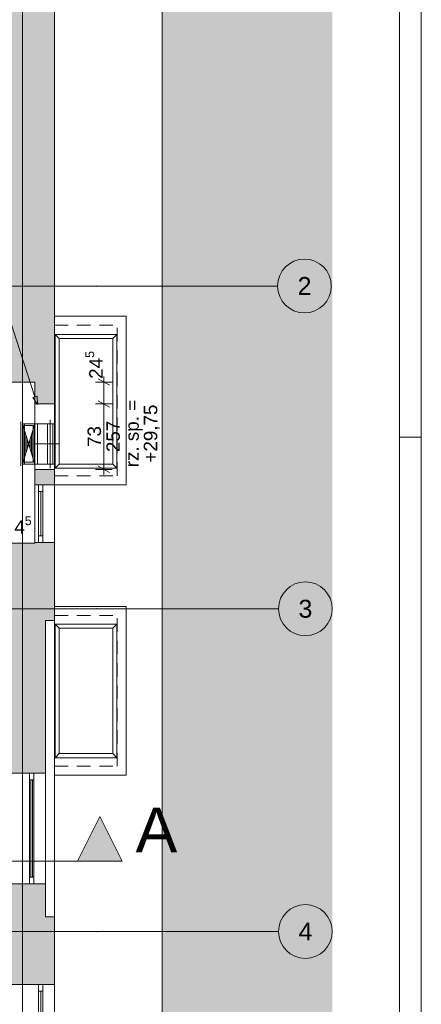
# Paper-space layout 'A-39 RZUT - PIĘTRO 9' of a CAD drawing. Header units: millimetres. Extents: x 0 to 1767, y 0 to 586.
# Tile 17 of 20: x 710 to 800, y 171 to 390. Entities that reach past the tile are written whole.
import ezdxf
from ezdxf.xclip import XClip

# ---------------------------------------------------------------- set-up
doc = ezdxf.new("R2010")
doc.units = ezdxf.units.MM
doc.header["$MEASUREMENT"] = 0
doc.header["$XCLIPFRAME"] = 0
for name, pattern in [('ACAD_ISO03W100', [300, 120, -180]), ('DASHDOT', [254, 127, -63.5, 0, -63.5]), ('DASHDOTX2', [1000, 500, -250, 0, -250]), ('Przer. długie kreski', [2.5, 1.5, -1]), ('PRZERYWANA_DU_A', [550, 350, -200])]:
    doc.linetypes.add(name, pattern=pattern)
for name, color, linetype, lineweight in [('0_Nr_pióra__2', 8, 'Continuous', 13), ('A_Arkusz_Nr_pióra__1', 7, 'Continuous', 20), ('A_linie przekroju_Nr_pióra__1', 7, 'Continuous', 20), ('A_wymiary_Nr_pióra__1', 7, 'Continuous', 20), ('A_wymiary_Nr_pióra__2', 8, 'Continuous', 13), ('A_ściany_Nr_pióra__1', 7, 'Continuous', 20)]:
    doc.layers.add(name, color=color, linetype=linetype, lineweight=lineweight)
for name, color, linetype, lineweight, true_color in [('A_Arkusz_Nr_pióra__237', 7, 'Continuous', 5, 0x343434), ('A_opis_Nr_pióra__255', 7, 'Continuous', 15, 0x242424), ('A_osie_Nr_pióra__16', 7, 'Continuous', 5, 0x0f0f0f), ('A_osie_Nr_pióra__76', 7, 'Continuous', 5, 0x2d2d2d), ('A_sanitarne_Nr_pióra__6', 7, 'Continuous', 13, 0xa9a9a9), ('A_ściany_Nr_pióra__10', 7, 'Continuous', 13, 0x4b4b4b), ('A_ściany_Nr_pióra__19', 7, 'Continuous', 5, 0x191919), ('Okna Archicada_Nr_pióra__19', 7, 'Continuous', 5, 0x191919)]:
    doc.layers.add(name, color=color, linetype=linetype, lineweight=lineweight, true_color=true_color)
for name, color, linetype in [('A_linie przekroju', 7, 'Continuous'), ('A_podrys', 7, 'Continuous'), ('A_ściany', 7, 'Continuous')]:
    doc.layers.add(name, color=color, linetype=linetype)
doc.styles.add('STYL_AUTOMATYCZNY_1', font='arial.ttf')
doc.styles.add('STYL_AUTOMATYCZNY_5', font='arial.ttf')

# ---------------------------------------------------------------- blocks, each defined once
blk = doc.blocks.new('Rysunek_2_2', base_point=(-3499.63, -631.4))
at = {"linetype": 'Continuous', "lineweight": 0, "true_color": 0x484848}
blk.add_hatch(color=251, dxfattribs=at).paths.add_polyline_path([(780.1, 478.17), (549.97, 478.17), (549.97, 454.37), (742.1, 454.37), (742.1, 136.75), (549.97, 136.75), (549.97, 126.75), (780.1, 126.75)])
at = {"layer": 'A_linie przekroju', "linetype": 'Continuous', "lineweight": 0, "true_color": 0x000000}
blk.add_hatch(color=18, dxfattribs=at).paths.add_polyline_path([(733.19, 202.41), (728.19, 212.41), (723.19, 202.41)])
at = {"layer": 'A_ściany', "linetype": 'Continuous', "lineweight": 0, "true_color": 0x000000}
for points in [[(707.5, 436.87), (707.5, 309.33), (718.1, 309.33), (718.1, 446.37)], [(718.1, 309.33), (713.7, 309.33), (713.7, 304.43), (715.5, 304.43), (718.1, 304.43)], [(713.7, 286.43), (718.1, 286.43), (718.1, 289.83), (715.5, 289.83), (713.7, 289.83)], [(708.4, 273.39), (708.4, 269.93), (718.1, 256.13), (718.1, 273.39)], [(713.7, 273.39), (718.1, 273.39), (718.1, 273.51), (713.7, 273.51)], [(708.4, 269.93), (705.16, 269.93), (705.16, 256.13), (718.1, 256.13)], [(708.06, 222.05), (716.1, 222.05), (716.1, 256.13), (708.06, 256.13)], [(708.06, 189.99), (716.1, 189.99), (716.1, 197.35), (708.06, 197.35)], [(657.21, 182.65), (707.54, 182.65), (718.1, 189.99), (657.21, 189.99)], [(707.54, 174.95), (718.1, 174.95), (718.1, 189.99), (707.54, 182.65)]]:
    blk.add_hatch(color=18, dxfattribs=at).paths.add_polyline_path(points)
at = {"layer": '0_Nr_pióra__2', "color": 8, "linetype": 'PRZERYWANA_DU_A', "lineweight": 13, "ltscale": 2, "flags": 128}
blk.add_lwpolyline([(549.97, 136.75), (742.1, 136.75), (742.1, 454.37), (549.97, 454.37)], dxfattribs=at)
at = {"layer": 'A_linie przekroju_Nr_pióra__1', "color": 7, "linetype": 'ACAD_ISO03W100', "lineweight": 20, "ltscale": 2}
blk.add_line((549.97, 202.41), (723.19, 202.41), dxfattribs=at)
at = {"layer": 'A_linie przekroju_Nr_pióra__1', "color": 7, "linetype": 'Continuous', "lineweight": 20, "ltscale": 2, "flags": 128}
blk.add_lwpolyline([(733.19, 202.41), (723.19, 202.41), (728.19, 212.41)], close=True, dxfattribs=at)
at = {"layer": 'A_opis_Nr_pióra__255', "color": 250, "linetype": 'Continuous', "lineweight": 15, "ltscale": 2, "true_color": 0x242424}
for p, q in [((713.71, 306.06), (708.06, 323.5)), ((713.24, 305.9), (714.19, 306.21)), ((714.29, 304.28), (713.24, 305.9)), ((714.29, 304.28), (714.19, 306.21))]:
    blk.add_line(p, q, dxfattribs=at)
at = {"layer": 'A_osie_Nr_pióra__16', "color": 250, "linetype": 'DASHDOTX2', "lineweight": 5, "ltscale": 2, "true_color": 0x0f0f0f}
for p, q in [((710.96, 425.66), (710.96, 126.75)), ((727.4, 330.75), (549.97, 330.75)), ((727.4, 330.75), (767.9, 330.75)), ((727.6, 258.75), (549.97, 258.75)), ((727.6, 258.75), (768.1, 258.75)), ((727.6, 186.75), (549.97, 186.75)), ((727.6, 186.75), (768.1, 186.75))]:
    blk.add_line(p, q, dxfattribs=at)
for p in [(727.4, 330.75), (727.4, 330.75), (727.6, 258.75), (727.6, 258.75), (727.6, 186.75), (727.6, 186.75)]:
    blk.add_point(p, dxfattribs=at)
at = {"layer": 'A_osie_Nr_pióra__76', "color": 250, "linetype": 'Continuous', "lineweight": 5, "ltscale": 2, "true_color": 0x2d2d2d}
for centre in [(773.9, 330.75), (774.1, 258.75), (774.1, 186.75)]:
    blk.add_circle(centre, 6, dxfattribs=at)
at = {"layer": 'A_sanitarne_Nr_pióra__6', "color": 253, "linetype": 'Continuous', "lineweight": 13, "ltscale": 2, "true_color": 0xa9a9a9}
for p, q in [((718.2, 319.93), (732, 319.93)), ((718.2, 319.93), (719.1, 319.03)), ((718.2, 290.13), (718.2, 319.93)), ((719.1, 319.03), (719.1, 291.03)), ((719.1, 319.03), (731.1, 319.03)), ((732, 319.93), (731.1, 319.03)), ((731.1, 319.03), (731.1, 291.03)), ((732, 319.93), (732, 290.13)), ((710.96, 290.13), (710.96, 300.93)), ((713.66, 290.13), (713.66, 300.93)), ((713.66, 290.13), (713.66, 300.93)), ((717.1, 290.13), (717.1, 300.93)), ((710.56, 300.43), (710.56, 290.63)), ((718.2, 300.03), (710.96, 300.03)), ((710.96, 291.03), (713.66, 300.03)), ((713.66, 291.03), (710.96, 300.03)), ((711.04, 291.3), (711.04, 299.76)), ((713.31, 299.63), (711.31, 299.63)), ((711.31, 299.63), (711.31, 291.43)), ((711.36, 291.03), (711.36, 300.03)), ((713.31, 291.43), (713.31, 299.63)), ((713.58, 291.3), (713.58, 299.76)), ((714.26, 291.03), (714.26, 300.03)), ((716.5, 291.03), (716.5, 300.03)), ((717.7, 291.03), (717.7, 300.03)), ((711.36, 292.35), (711.36, 298.7)), ((711.68, 293.41), (711.68, 297.65)), ((712, 294.47), (712, 296.59)), ((712.63, 294.47), (712.63, 296.59)), ((712.95, 293.41), (712.95, 297.65)), ((713.27, 292.35), (713.27, 298.7)), ((718.2, 291.03), (710.96, 291.03)), ((711.31, 291.43), (713.31, 291.43)), ((718.2, 290.13), (719.1, 291.03)), ((732, 290.13), (718.2, 290.13)), ((719.1, 291.03), (731.1, 291.03)), ((731.1, 291.03), (732, 290.13)), ((718.22, 255.33), (719.12, 254.43)), ((718.22, 255.33), (718.22, 225.53)), ((732.02, 255.33), (718.22, 255.33)), ((732.02, 255.33), (731.12, 254.43)), ((732.02, 225.53), (732.02, 255.33)), ((719.12, 226.43), (719.12, 254.43)), ((731.12, 254.43), (719.12, 254.43)), ((731.12, 226.43), (731.12, 254.43)), ((719.12, 226.43), (718.22, 225.53)), ((731.12, 226.43), (719.12, 226.43)), ((732.02, 225.53), (731.12, 226.43)), ((718.22, 225.53), (732.02, 225.53))]:
    blk.add_line(p, q, dxfattribs=at)
at = {"layer": 'A_sanitarne_Nr_pióra__6', "color": 253, "linetype": 'DASHDOT', "lineweight": 13, "ltscale": 2, "true_color": 0xa9a9a9}
blk.add_line((719.1, 295.53), (713.66, 295.53), dxfattribs=at)
at = {"layer": 'A_wymiary_Nr_pióra__1', "color": 7, "linetype": 'Continuous', "lineweight": 20, "ltscale": 2}
for p, q in [((730.36, 308.61), (727.86, 310.05)), ((727.86, 305.15), (730.36, 303.71)), ((727.86, 290.55), (730.36, 289.11))]:
    blk.add_line(p, q, dxfattribs=at)
at = {"layer": 'A_wymiary_Nr_pióra__2', "color": 8, "linetype": 'Continuous', "lineweight": 13, "ltscale": 2}
for p, q in [((729.11, 309.33), (729.11, 310.55)), ((730.99, 309.33), (727.24, 309.33)), ((729.11, 304.43), (729.11, 309.33)), ((730.99, 304.43), (727.24, 304.43)), ((729.11, 289.83), (729.11, 304.43)), ((730.99, 289.83), (727.24, 289.83)), ((729.11, 288.61), (729.11, 289.83))]:
    blk.add_line(p, q, dxfattribs=at)
at = {"layer": 'A_ściany_Nr_pióra__1', "color": 7, "linetype": 'Continuous', "lineweight": 20, "ltscale": 2}
for p, q in [((715.5, 304.43), (713.7, 304.43)), ((715.5, 304.43), (718.1, 304.43)), ((715.5, 289.83), (713.7, 289.83)), ((715.5, 289.83), (718.1, 289.83)), ((718.1, 286.43), (713.7, 286.43)), ((718.1, 273.51), (713.7, 273.51)), ((718.1, 256.13), (718.1, 189.99)), ((716.1, 222.05), (708.06, 222.05)), ((716.1, 222.05), (716.1, 197.35)), ((716.1, 197.35), (708.06, 197.35)), ((718.1, 174.95), (707.54, 174.95))]:
    blk.add_line(p, q, dxfattribs=at)
at = {"layer": 'A_ściany_Nr_pióra__1', "color": 7, "linetype": 'Continuous', "lineweight": 20, "ltscale": 2, "flags": 128}
for points in [[(718.1, 309.33), (718.1, 446.37)], [(707.5, 309.33), (713.7, 309.33)], [(713.7, 309.33), (713.7, 304.43)], [(718.1, 304.43), (718.1, 309.33)], [(713.7, 289.83), (713.7, 286.43)], [(718.1, 286.43), (718.1, 289.83)], [(713.7, 273.39), (708.4, 273.39)], [(713.7, 273.51), (713.7, 273.39)], [(718.1, 273.39), (718.1, 273.51)], [(718.1, 256.13), (718.1, 273.39)], [(716.1, 222.05), (716.1, 256.13)], [(716.1, 256.13), (718.1, 256.13)], [(716.1, 189.99), (716.1, 197.35)], [(718.1, 189.99), (716.1, 189.99)], [(718.1, 174.95), (718.1, 189.99)]]:
    blk.add_lwpolyline(points, dxfattribs=at)
at = {"layer": 'A_ściany_Nr_pióra__10', "color": 251, "linetype": 'Continuous', "lineweight": 13, "ltscale": 2, "true_color": 0x4b4b4b}
for p, q in [((718.1, 324.03), (734.1, 324.03)), ((734.1, 286.43), (734.1, 324.03)), ((718.1, 286.43), (734.1, 286.43)), ((718.1, 259.23), (734.1, 259.23)), ((734.1, 221.63), (734.1, 259.23)), ((718.1, 221.63), (734.1, 221.63))]:
    blk.add_line(p, q, dxfattribs=at)
at = {"layer": 'A_ściany_Nr_pióra__10', "color": 251, "linetype": 'Przer. długie kreski', "lineweight": 13, "ltscale": 2, "true_color": 0x4b4b4b}
for p, q in [((718.1, 322.03), (732.1, 322.03)), ((732.1, 288.43), (732.1, 322.03)), ((718.1, 288.43), (732.1, 288.43)), ((718.1, 257.23), (732.1, 257.23)), ((732.1, 223.63), (732.1, 257.23)), ((718.1, 223.63), (732.1, 223.63))]:
    blk.add_line(p, q, dxfattribs=at)
at = {"layer": 'A_ściany_Nr_pióra__19', "color": 250, "linetype": 'Continuous', "lineweight": 5, "ltscale": 2, "true_color": 0x191919}
for p, q in [((713.7, 286.43), (713.7, 273.51)), ((718.1, 273.51), (718.1, 286.43)), ((718.1, 139.75), (718.1, 174.95))]:
    blk.add_line(p, q, dxfattribs=at)
at = {"layer": 'Okna Archicada_Nr_pióra__19', "color": 250, "linetype": 'Continuous', "lineweight": 5, "ltscale": 2, "true_color": 0x191919}
for p, q in [((715.5, 304.43), (713.7, 304.43)), ((713.7, 289.83), (713.7, 304.43)), ((715.5, 304.43), (718.1, 304.43)), ((718.1, 289.83), (718.1, 304.43)), ((715.5, 289.83), (713.7, 289.83)), ((715.5, 289.83), (718.1, 289.83)), ((714.5, 273.51), (714.5, 286.43)), ((714.5, 286.43), (715.5, 286.43)), ((715.5, 286.43), (715.5, 273.51)), ((714.5, 284.93), (715.5, 284.93)), ((715, 275.01), (715, 284.93)), ((714.5, 275.01), (715.5, 275.01)), ((715.5, 273.51), (714.5, 273.51)), ((712.5, 197.35), (712.5, 222.05)), ((713.5, 197.35), (713.5, 222.05)), ((713.5, 220.55), (712.5, 220.55)), ((712.8, 198.85), (712.8, 220.55)), ((713.2, 198.85), (713.2, 220.55)), ((713.5, 198.85), (712.5, 198.85)), ((714.5, 139.75), (714.5, 174.95)), ((714.5, 174.95), (715.5, 174.95)), ((715.5, 174.95), (715.5, 139.75)), ((714.5, 173.45), (715.5, 173.45)), ((715, 141.25), (715, 173.45))]:
    blk.add_line(p, q, dxfattribs=at)
at = {"layer": 'A_linie przekroju_Nr_pióra__1', "color": 7, "linetype": 'Continuous', "lineweight": 20, "insert": (736.19, 204.41), "char_height": 10, "attachment_point": 7, "style": 'STYL_AUTOMATYCZNY_1'}
blk.add_mtext('\\A1;{\\pql;\\pt0;\\fArial|b0|i0|c238|p0;\\W1.000000;A}', dxfattribs=at)
at = {"layer": 'A_osie_Nr_pióra__76', "color": 250, "linetype": 'Continuous', "lineweight": 5, "true_color": 0x2d2d2d, "char_height": 4, "attachment_point": 1, "style": 'STYL_AUTOMATYCZNY_1'}
for s, insert in [('\\A1;{\\pql;\\pt0;\\fArial|b0|i0|c238|p0;\\W1.000000;2}', (772.37, 332.75)), ('\\A1;{\\pql;\\pt0;\\fArial|b0|i0|c238|p0;\\W1.000000;3}', (772.57, 260.75)), ('\\A1;{\\pql;\\pt0;\\fArial|b0|i0|c238|p0;\\W1.000000;4}', (772.57, 188.75))]:
    blk.add_mtext(s, dxfattribs=dict(at, insert=insert))
at = {"layer": 'A_wymiary_Nr_pióra__1', "color": 7, "linetype": 'Continuous', "lineweight": 20, "insert": (729.71, 310.05), "char_height": 3, "attachment_point": 7, "rotation": 90, "style": 'STYL_AUTOMATYCZNY_1'}
blk.add_mtext('\\A1;{\\pql;\\fArial|b0|i0|c238|p0;\\W1.000000;24\\fArial|b0|i0|c238|p0;\\W1.000000;\\A1{\\H.66x;\\S5^  ;}}', dxfattribs=at)
at = {"layer": 'A_wymiary_Nr_pióra__1', "color": 7, "linetype": 'Continuous', "lineweight": 20, "insert": (733.9, 297.83), "char_height": 3, "width": 15.9219, "attachment_point": 2, "rotation": 90, "line_spacing_factor": 0.825183, "style": 'STYL_AUTOMATYCZNY_5'}
blk.add_mtext('\\A1;{\\pqc;\\fArial|b0|i0|c238|p0;\\W1.000000;rz. sp. = +29,75}', dxfattribs=at)
at = {"layer": 'A_wymiary_Nr_pióra__1', "color": 7, "linetype": 'Continuous', "lineweight": 20, "char_height": 3, "attachment_point": 7, "rotation": 90, "style": 'STYL_AUTOMATYCZNY_5'}
for s, insert, width in [('\\A1;{\\pql;\\fArial|b0|i0|c238|p0;\\W1.000000;73}', (728.51, 294.84), 4.5763), ('\\A1;{\\pql;\\fArial|b0|i0|c238|p0;\\W1.000000;257}', (732.71, 293.7), 6.8645)]:
    blk.add_mtext(s, dxfattribs=dict(at, insert=insert, width=width))
at = {"layer": 'A_wymiary_Nr_pióra__1', "color": 7, "linetype": 'Continuous', "lineweight": 20, "char_height": 3, "attachment_point": 7, "style": 'STYL_AUTOMATYCZNY_1'}
for s, insert in [('\\A1;{\\pql;\\fArial|b0|i0|c238|p0;\\W1.000000;11\\fArial|b0|i0|c238|p0;\\W1.000000;\\A1{\\H.66x;\\S5^  ;}}', (698.66, 274.63)), ('\\A1;{\\pql;\\fArial|b0|i0|c238|p0;\\W1.000000;4\\fArial|b0|i0|c238|p0;\\W1.000000;\\A1{\\H.66x;\\S5^  ;}}', (709.12, 274.63))]:
    blk.add_mtext(s, dxfattribs=dict(at, insert=insert))

psp = doc.layouts.new('A-39 RZUT - PIĘTRO 9')

# ---------------------------------------------------------------- linework, layer by layer
at = {"layer": 'A_Arkusz_Nr_pióra__1', "color": 7, "linetype": 'Continuous', "lineweight": 20}
psp.add_line((795.1, 495.1), (795.1, 4.9), dxfattribs=at)
at = {"layer": 'A_Arkusz_Nr_pióra__1', "color": 7, "linetype": 'Continuous', "lineweight": 20, "flags": 128}
psp.add_lwpolyline([(0, 500), (800, 500), (800, 0), (0, 0)], close=True, dxfattribs=at)
at = {"layer": 'A_Arkusz_Nr_pióra__237', "color": 250, "linetype": 'Continuous', "lineweight": 5, "true_color": 0x343434}
psp.add_line((795.1, 297), (800, 297), dxfattribs=at)

# ---------------------------------------------------------------- block references
at = {"layer": 'A_podrys', "color": 37, "linetype": 'Continuous', "lineweight": 5, "true_color": 0x656532}
ref = psp.add_blockref('Rysunek_2_2', (-3499.63, -631.4), dxfattribs=at)
XClip(ref).set_block_clipping_path([(549.9695795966, 126.7487186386), (780.1, 478.1668323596)])

doc.saveas('drawing.dxf')
